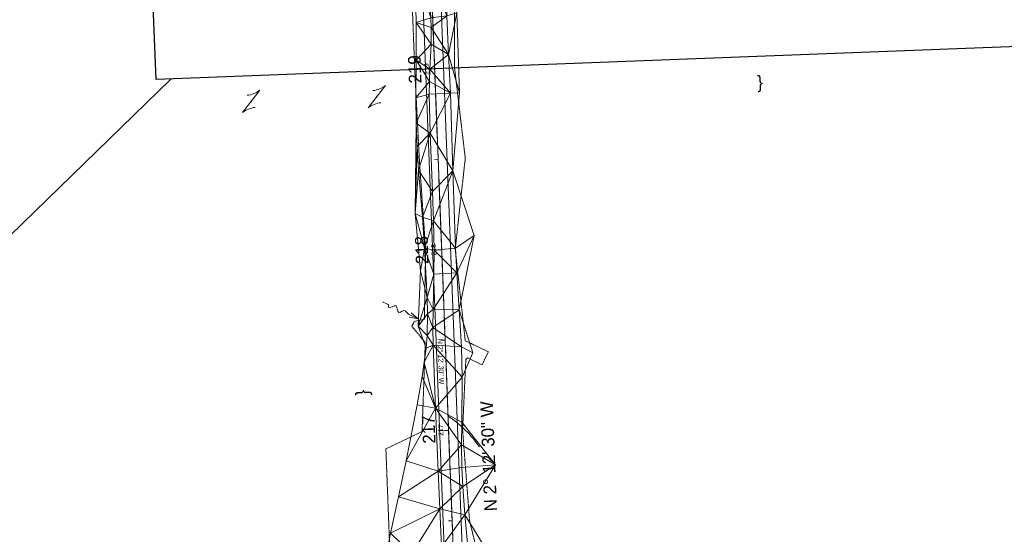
# Model space of a CAD drawing. Extents: x 2399984 to 2508823, y 556481 to 592637.
# Tile 130 of 158: x 2435547 to 2436090, y 569954 to 570239. Entities that reach past the tile are written whole.
import ezdxf
from ezdxf.enums import TextEntityAlignment as Align

# ---------------------------------------------------------------- set-up
doc = ezdxf.new("R2010")
doc.units = 0
doc.header["$MEASUREMENT"] = 0
for name, pattern in [('cl20', [100, 5, -5, 80, -5, 5]), ('cl50', [100, 7.5, -7.5, 70, -7.5, 7.5]), ('constlimit', [0.85, 0.65, -0.1, -0.1])]:
    doc.linetypes.add(name, pattern=pattern)
for name, color, linetype, lineweight in [('DR_X_Flow_Arrow', 151, 'Continuous', 0), ('DT_X_Triangles', 91, 'Continuous', 0), ('DV_X_Property_Line', 7, 'Continuous', 0), ('DV_X_Property_Line (Construction)', 7, 'Continuous', 0), ('DV_X_Text', 7, 'Continuous', 0), ('GE_P_CL_20', 7, 'cl20', 13), ('GE_P_CL_50', 7, 'cl50', 13), ('PV_P_Bikeway', 193, 'Continuous', 13), ('RW_P_Const_Limits', 120, 'constlimit', 0)]:
    doc.layers.add(name, color=color, linetype=linetype, lineweight=lineweight)
doc.layers.add('GK_Visualization', color=30, linetype='Continuous', lineweight=13, plot=False)
doc.layers.add('SC_Scratch1', color=7, linetype='Continuous', lineweight=0, plot=False)
doc.styles.add('Slanted-Normal LS 0.50', font='font31.shx', dxfattribs={"height": 0.14})
doc.styles.add('Style-font31', font='font31.shx')

# ---------------------------------------------------------------- blocks, each defined once
blk = doc.blocks.new('DFL-X_29')
at = {"layer": 'DR_X_Flow_Arrow', "color": 151, "linetype": 'Continuous', "lineweight": 0, "flags": 128}
blk.add_lwpolyline([(-0.08, -0.0214), (0, 0), (-0.08, 0.0215)], dxfattribs=at)
at = {"layer": 'DR_X_Flow_Arrow', "color": 151, "linetype": 'Continuous', "lineweight": 0}
blk.add_open_spline([(0, 0), (-0.0277, 0.0001), (-0.0554, 0.0002), (-0.0831, 0.0003), (-0.0943, 0.0003), (-0.1052, 0.005), (-0.116, 0.0078), (-0.1231, 0.0095), (-0.1299, 0.0131), (-0.1368, 0.015), (-0.1545, 0.0198), (-0.1635, -0.0202), (-0.1792, -0.0217), (-0.1971, -0.0235), (-0.2126, 0.0182), (-0.2277, 0.0195), (-0.2443, 0.0209), (-0.2652, -0.0281), (-0.2838, -0.0217), (-0.2904, -0.0195), (-0.2867, 0.0007), (-0.2951, 0.0006), (-0.3134, 0.0004), (-0.3317, 0.0002), (-0.35, 0)], degree=3, knots=[0, 0, 0, 0, 0.203531, 0.203531, 0.203531, 0.286234, 0.286234, 0.286234, 0.340272, 0.340272, 0.340272, 0.477755, 0.477755, 0.477755, 0.633727, 0.633727, 0.633727, 0.804111, 0.804111, 0.804111, 0.865463, 0.865463, 0.865463, 1, 1, 1, 1], dxfattribs=at)
blk = doc.blocks.new('OHK_10')
at = {"layer": 'DV_X_Property_Line', "color": 2, "linetype": 'Continuous', "lineweight": 0}
blk.add_line((-0.1, -0.12), (0.1, 0.12), dxfattribs=at)
for centre, start, end in [((-0.058, 0.335), 273.6945, 306.337), ((0.058, -0.335), 93.6945, 126.337)]:
    blk.add_arc(centre, 0.267, start, end, dxfattribs=at)
at = {"layer": 'DV_X_Property_Line (Construction)', "color": 2, "linetype": 'Continuous', "lineweight": 30}
blk.add_point((0, 0), dxfattribs=at)
blk = doc.blocks.new('OHK_11')
at = {"layer": 'DV_X_Property_Line', "color": 2, "linetype": 'Continuous', "lineweight": 0}
blk.add_line((-0.1, -0.12), (0.1, 0.12), dxfattribs=at)
for centre, start, end in [((-0.058, 0.335), 273.6945, 306.337), ((0.058, -0.335), 93.6945, 126.337)]:
    blk.add_arc(centre, 0.267, start, end, dxfattribs=at)
at = {"layer": 'DV_X_Property_Line (Construction)', "color": 2, "linetype": 'Continuous', "lineweight": 30}
blk.add_point((0, 0), dxfattribs=at)

msp = doc.modelspace()

# ---------------------------------------------------------------- linework, layer by layer
at = {"layer": 'GE_P_CL_20'}
msp.add_line((2435795.48, 569701.9), (2435768.12, 570411.36), dxfattribs=at)
at = {"layer": 'GE_P_CL_20', "linetype": 'Continuous'}
for p, q in [((2435775.84, 570211.35), (2435773.84, 570211.28)), ((2435777.76, 570161.39), (2435775.76, 570161.31)), ((2435779.69, 570111.43), (2435777.69, 570111.35)), ((2435781.62, 570061.46), (2435779.62, 570061.39)), ((2435783.54, 570011.5), (2435781.55, 570011.42)), ((2435785.47, 569961.54), (2435783.47, 569961.46))]:
    msp.add_line(p, q, dxfattribs=at)
at = {"layer": 'GE_P_CL_50'}
msp.add_line((2435792.15, 569788.44), (2435768.12, 570411.36), dxfattribs=at)
at = {"layer": 'GE_P_CL_50', "linetype": 'Continuous'}
for p, q in [((2435775.84, 570211.35), (2435770.84, 570211.16)), ((2435779.69, 570111.43), (2435774.69, 570111.23)), ((2435783.54, 570011.5), (2435778.55, 570011.31))]:
    msp.add_line(p, q, dxfattribs=at)
at = {"layer": 'GE_P_CL_50', "linetype": 'Continuous', "extrusion": (0, 0, -1)}
msp.add_arc((-2435748.74, 569967.13), 62.65, 123.4094, 145.7842, dxfattribs=at)
at = {"layer": 'GK_Visualization', "color": 1, "flags": 128}
msp.add_lwpolyline([(2435795.48, 569701.9), (2435768.12, 570411.36), (2436047.38, 570421.8), (2436357.81, 570392.03)], dxfattribs=at)
msp.add_lwpolyline([(2435795.48, 569701.9), (2435768.12, 570411.36), (2436047.38, 570421.8), (2436357.81, 570392.03)], dxfattribs=at)
at = {"layer": 'PV_P_Bikeway'}
for p, q in [((2435786.26, 569811.29), (2435763.68, 570396.75)), ((2435796.24, 569812.01), (2435773.68, 570397.14))]:
    msp.add_line(p, q, dxfattribs=at)
at = {"layer": 'RW_P_Const_Limits'}
for p, q in [((2435764.54, 570071.81), (2435770.16, 570073.04)), ((2435763.24, 570069.1), (2435764.54, 570071.81)), ((2435763.24, 570069.1), (2435770.66, 570060.1)), ((2435797.36, 570058.87), (2435792.64, 570061.07)), ((2435797.36, 570058.87), (2435805.48, 570054.99)), ((2435793.91, 570051.66), (2435793.04, 570050.68)), ((2435793.91, 570051.66), (2435802.03, 570047.77)), ((2435802.03, 570047.77), (2435805.48, 570054.99)), ((2435748.91, 570001.29), (2435768.89, 570010.94)), ((2435756.55, 569803.31), (2435748.91, 570001.29)), ((2435795.11, 569961.91), (2435801.52, 569934.51))]:
    msp.add_line(p, q, dxfattribs=at)
at = {"layer": 'RW_P_Const_Limits', "flags": 128}
for points in [[(2435770.16, 570073.04), (2435770.86, 570111.11), (2435767.4, 570160.99), (2435764.84, 570210.95), (2435762.92, 570260.92), (2435760.66, 570310.87), (2435757.8, 570400.53)], [(2435792.64, 570061.07), (2435792.61, 570061.89), (2435787.18, 570111.72), (2435792.75, 570161.97), (2435786.83, 570211.78), (2435786.9, 570261.82), (2435782.98, 570311.7), (2435779.52, 570401.37)], [(2435768.89, 570010.94), (2435768.89, 570010.94), (2435770.66, 570060.1)], [(2435795.11, 569961.91), (2435795.11, 569961.91), (2435791.26, 570011.8), (2435793.04, 570050.68)]]:
    msp.add_lwpolyline(points, dxfattribs=at)
at = {"layer": 'SC_Scratch1', "color": 4, "lineweight": 30}
for p, q in [((2435622.02, 570205.42), (2435607.63, 570578.57)), ((2436426.98, 570236.46), (2435622.02, 570205.42)), ((2435162.47, 569749.89), (2435630.2, 570205.74))]:
    msp.add_line(p, q, dxfattribs=at)

# ---------------------------------------------------------------- block references
at = {"layer": 'DR_X_Flow_Arrow', "color": 151, "linetype": 'Continuous', "lineweight": 0, "xscale": 62.49999999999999, "yscale": 62.49999999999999, "zscale": 62.49999999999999, "rotation": 334.4311609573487}
msp.add_blockref('DFL-X_29', (2435766.81, 570073.15), dxfattribs=at)
at = {"layer": 'DV_X_Property_Line', "color": 2, "linetype": 'Continuous', "lineweight": 30, "xscale": 50.00000000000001, "yscale": 50.00000000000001, "zscale": 50.00000000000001, "rotation": 2.144546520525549}
for name, p in [('OHK_10', (2435674.52, 570193.41)), ('OHK_11', (2435743.96, 570196.01))]:
    msp.add_blockref(name, p, dxfattribs=at)

# ---------------------------------------------------------------- texts
at = {"layer": 'DV_X_Text', "style": 'Slanted-Normal LS 0.50'}
for rotation, p in [(2.2086, (2435955.5, 570204.11)), (92.2084, (2435735.7, 570032.38))]:
    msp.add_text('}', height=7, rotation=rotation, dxfattribs=at).set_placement(p, align=Align.MIDDLE_CENTER)
at = {"layer": 'GE_P_CL_20', "linetype": 'Continuous', "style": 'Style-font31'}
for s, p in [('219', (2435772.84, 570211.31)), ('218', (2435776.69, 570111.4)), ('217', (2435780.53, 570011.76))]:
    msp.add_text(s, height=2.8, rotation=92.2084, dxfattribs=at).set_placement(p, align=Align.CENTER)
msp.add_text('N 2%%d 12\' 30" W', height=2.8, rotation=272.2084, dxfattribs=at).set_placement((2435780.67, 570049.61), align=Align.TOP_CENTER)
at = {"layer": 'GE_P_CL_50', "linetype": 'Continuous', "style": 'Style-font31'}
for s, p in [('219', (2435768.33, 570211.26)), ('218', (2435772.19, 570111.36)), ('217', (2435776.01, 570012.15))]:
    msp.add_text(s, height=7, rotation=92.2084, dxfattribs=at).set_placement(p, align=Align.CENTER)
msp.add_text('N 2%%d 12\' 30" W', height=7, rotation=92.2084, dxfattribs=at).set_placement((2435802.13, 569997.09), align=Align.TOP_CENTER)

# ---------------------------------------------------------------- meshes
at = {"layer": 'DT_X_Triangles'}
mesh = msp.add_polyface(dxfattribs=at)
corners = [(2435764.86, 570269.29), (2435771.86, 570269.48), (2435773.78, 570239.51), (2435765.68, 570237.05), (2435765.04, 570131.47), (2435766.12, 570168.41), (2435766.99, 570155.42), (2435769.11, 570129.47), (2435770.29, 570112.17), (2435765.6, 570181.41), (2435765.49, 570195.32), (2435765.72, 570216.19), (2435772.93, 570204.36), (2435772.88, 570197.46), (2435773.42, 570175.87), (2435773.98, 570234.26), (2435773.86, 570225.06), (2435773.2, 570211.26), (2435774.69, 570143.49), (2435775.24, 570127.29), (2435775.55, 570111.1), (2435782.61, 570240.65), (2435784.57, 570197.97), (2435783.56, 570219.31), (2435785.96, 570155.09), (2435787.33, 570112.22), (2435782.1, 570269.44), (2435788.07, 570242.39), (2435789.57, 570198.09), (2435797.71, 570119.33)]
mesh.append_faces([[corners[k] for k in face] for face in [(0, 1, 2), (0, 2, 3), (4, 5, 6), (4, 6, 7), (4, 7, 8), (4, 9, 5), (10, 11, 12), (10, 12, 13), (10, 13, 9), (9, 13, 14), (9, 14, 5), (3, 2, 15), (3, 15, 16), (3, 16, 11), (11, 16, 17), (11, 17, 12), (5, 14, 6), (6, 14, 18), (6, 18, 7), (7, 18, 19), (7, 19, 8), (8, 19, 20), (1, 21, 2), (13, 12, 22), (13, 22, 14), (12, 17, 22), (17, 16, 23), (17, 23, 22), (14, 22, 24), (14, 24, 18), (2, 21, 15), (16, 15, 23), (15, 21, 23), (18, 24, 19), (19, 24, 25), (19, 25, 20), (26, 27, 21), (21, 27, 23), (23, 27, 28), (23, 28, 22), (22, 28, 24), (24, 29, 25)]])
mesh = msp.add_polyface(dxfattribs=at)
corners = [(2435755.88, 569974.74), (2435760.02, 569994.7), (2435777.7, 569989.03), (2435766.18, 570025.75), (2435776.27, 570023.8), (2435765.04, 570131.47), (2435770.29, 570112.17), (2435767.97, 570099.8), (2435768.97, 570041.34), (2435766.75, 570069.22), (2435771.78, 570085.02), (2435771.97, 570075.96), (2435771.67, 570063.91), (2435771.1, 570057.04), (2435770.14, 570049.17), (2435775.01, 570058.58), (2435775.55, 570111.1), (2435775.46, 570097.97), (2435774.87, 570068.43), (2435774.98, 570078.27), (2435789.38, 570078.13), (2435790.59, 570057.68), (2435788.02, 570098.58), (2435790.97, 570041.04), (2435787.33, 570112.22), (2435790.81, 570016.05), (2435790.74, 570003.55), (2435790.9, 569991.06), (2435791.34, 569980.59), (2435797.71, 570119.33), (2435796.97, 570054.46), (2435809.43, 569992.59)]
mesh.append_faces([[corners[k] for k in face] for face in [(0, 1, 2), (1, 3, 4), (1, 4, 2), (5, 6, 7), (3, 8, 4), (9, 10, 11), (9, 11, 12), (9, 12, 13), (9, 7, 10), (7, 6, 10), (8, 14, 4), (14, 13, 15), (14, 15, 4), (6, 16, 17), (6, 17, 10), (13, 12, 15), (12, 18, 15), (12, 11, 18), (10, 17, 19), (10, 19, 11), (11, 19, 18), (18, 19, 20), (18, 20, 21), (18, 21, 15), (19, 22, 20), (19, 17, 22), (15, 21, 23), (15, 23, 4), (17, 16, 22), (16, 24, 22), (4, 23, 25), (4, 25, 26), (4, 26, 2), (2, 26, 27), (2, 27, 28), (24, 29, 22), (22, 29, 20), (20, 30, 21), (21, 30, 23), (26, 25, 31), (26, 31, 27), (27, 31, 28)]])
mesh = msp.add_polyface(dxfattribs=at)
corners = [(2435748.27, 569935.92), (2435748.47, 569938.72), (2435763.26, 569943.23), (2435748.46, 569930.32), (2435748.97, 569926.59), (2435748.87, 569941.53), (2435751.51, 569954.82), (2435750.04, 569921.63), (2435780.8, 569939.62), (2435752.05, 569915.03), (2435755.88, 569974.74), (2435778.62, 569968.09), (2435792.58, 569913.24), (2435755.45, 569906.25), (2435760.52, 569894.58), (2435777.7, 569989.03), (2435761.4, 569892.79), (2435762.45, 569891.12), (2435764.95, 569888.11), (2435779.61, 569947.15), (2435779.87, 569943.31), (2435780.2, 569941.42), (2435791.34, 569980.59), (2435792.49, 569964.91), (2435793.96, 569949.24), (2435794.35, 569945.23), (2435794.77, 569943.28), (2435795.53, 569941.47), (2435809.43, 569992.59), (2435802.68, 569948.5), (2435805.64, 569923.67), (2435815.75, 569905.88), (2435804.37, 569886.85), (2435820.09, 569901.6)]
mesh.append_faces([[corners[k] for k in face] for face in [(0, 1, 2), (0, 2, 3), (3, 2, 4), (1, 5, 2), (5, 6, 2), (4, 2, 7), (7, 2, 8), (7, 8, 9), (6, 10, 11), (6, 11, 2), (9, 8, 12), (9, 12, 13), (13, 12, 14), (10, 15, 11), (14, 12, 16), (16, 12, 17), (17, 12, 18), (2, 11, 19), (2, 19, 20), (2, 20, 21), (2, 21, 8), (15, 22, 11), (11, 22, 23), (11, 23, 19), (19, 23, 24), (19, 24, 25), (19, 25, 20), (20, 25, 21), (21, 25, 8), (8, 25, 26), (8, 26, 27), (8, 27, 12), (22, 28, 23), (23, 29, 24), (12, 27, 30), (12, 30, 31), (12, 31, 32), (24, 29, 25), (25, 29, 26), (26, 29, 27), (27, 29, 30), (32, 31, 33)]])

doc.saveas('drawing.dxf')
